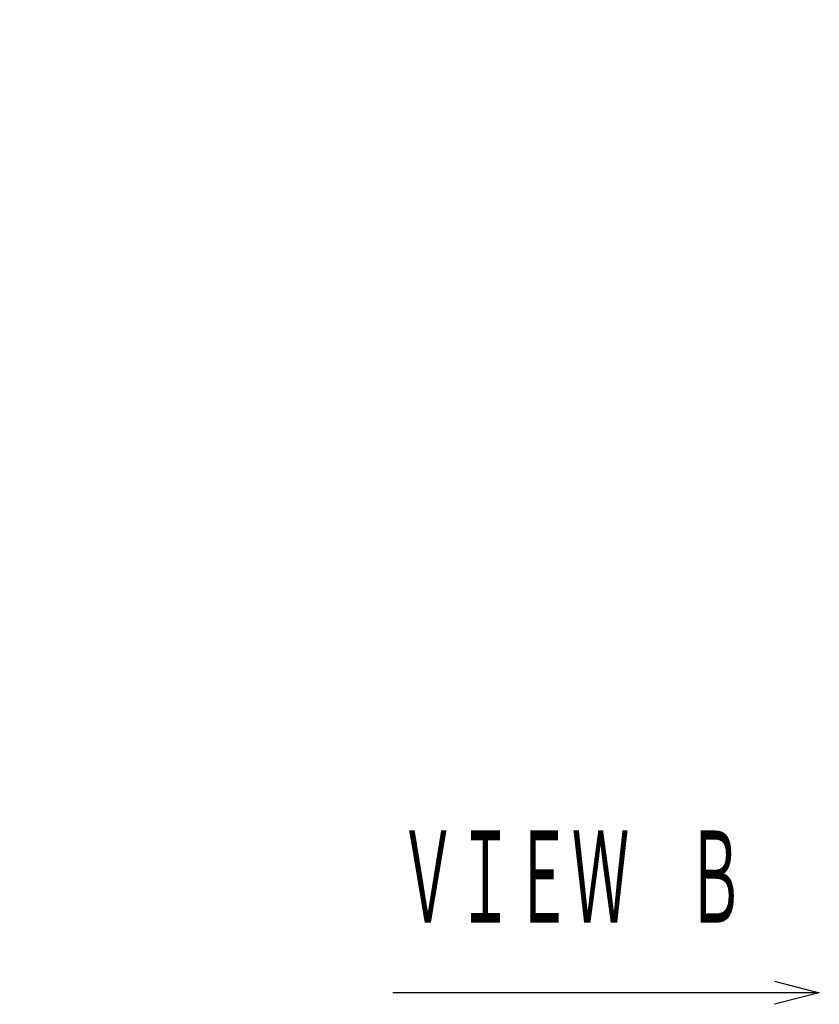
# Model space of a CAD drawing. Header units: millimetres. Extents: x 0 to 594, y 0 to 420.
# Tile 65 of 118: x 224 to 262, y 256 to 302. Entities that reach past the tile are written whole.
import ezdxf

# ---------------------------------------------------------------- set-up
doc = ezdxf.new("R2010")
doc.units = ezdxf.units.MM
doc.header["$LTSCALE"] = 0.257233
doc.layers.add('NoLayerName_001', color=7, linetype='Continuous')
doc.styles.get("Standard").update_dxf_attribs({"font": 'txt', "bigfont": 'extfont2'})
doc.dimstyles.get("Standard").update_dxf_attribs({"dimtxt": 2.5, "dimasz": 2.5, "dimexe": 1, "dimexo": 1, "dimtad": 1, "dimdec": 3, "dimzin": 0, "dimdsep": 46, "dimtxsty": 'Standard', "dimcen": 2.5, "dimadec": 3, "dimazin": 0, "dimtfac": 0.75, "dimtdec": 3, "dimtmove": 0, "dimatfit": 3, "dimfxl": 1, "dimarcsym": 0})

msp = doc.modelspace()

# ---------------------------------------------------------------- texts
at = {"layer": 'NoLayerName_001', "color": 3, "lineweight": 13, "insert": (155.1235, 287.1038), "char_height": 4.949795, "attachment_point": 7, "line_spacing_factor": 0.857143}
msp.add_mtext('\\A1;\\W0.5000;\\LＲＥＣＥＰＴＡＣＬＥ\u3000ＳＩＺＥ：Ｍ１７\\l\\P\\LＨＯＵＳＩＮＧ：ＳＴ－５ＥＰ１Ｎ８ＡＡ５００Ｓ\\l\\P\\LＭＡＫＥＲ：ＰＨＯＥＮＩＸ\u3000ＣＯＮＴＡＣＴ\\l', dxfattribs=at)
at = {"layer": 'NoLayerName_001', "color": 3, "lineweight": 13, "insert": (241.8709, 259.1291), "char_height": 4.949795, "attachment_point": 7}
msp.add_mtext('\\A1;\\W0.5000;ＶＩＥＷ\u3000Ｂ', dxfattribs=at)

# ---------------------------------------------------------------- leaders
at = {"layer": 'NoLayerName_001', "color": 3, "linetype": 'Continuous', "lineweight": 13}
msp.add_leader([(261.7386, 256.3013), (241.5737, 256.3013)], dimstyle='Standard', override={"dimasz": 2.121341, "dimldrblk": 'OPEN30'}, dxfattribs=at)

doc.saveas('drawing.dxf')
